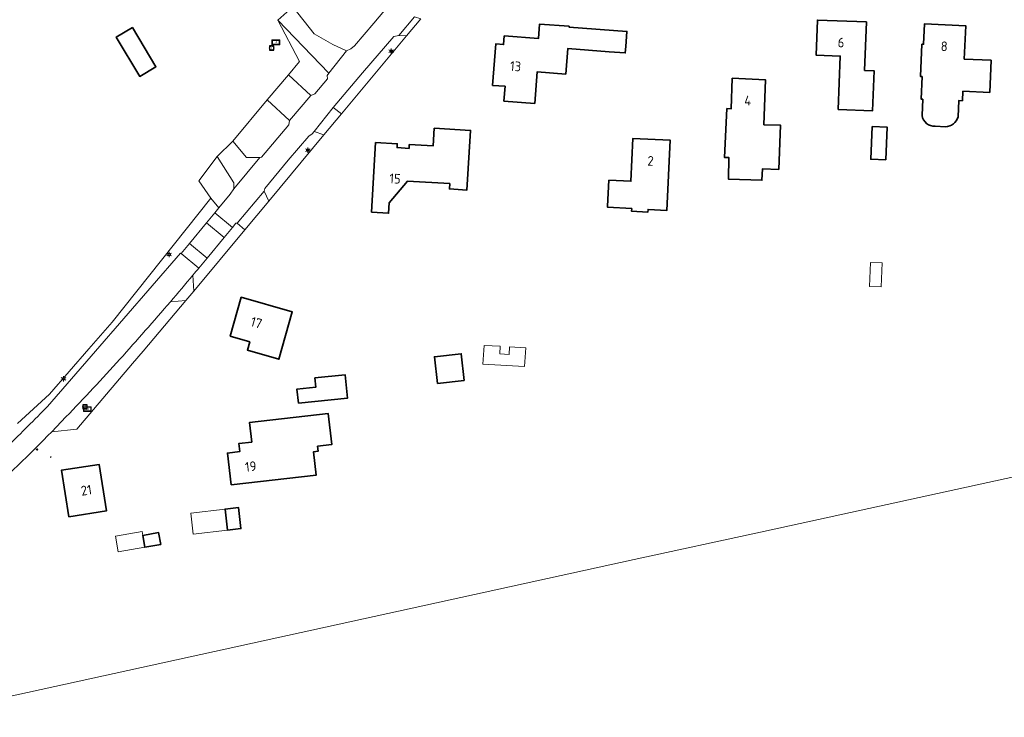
# Model space of a CAD drawing. Header units: metres. Extents: x 140853 to 145288, y 474558 to 480269.
# Tile 168 of 256: x 142886 to 143069, y 477840 to 477969. Entities that reach past the tile are written whole.
import ezdxf
from ezdxf.enums import TextEntityAlignment as Align

# ---------------------------------------------------------------- set-up
doc = ezdxf.new("R2010")
doc.units = ezdxf.units.M
doc.header["$MEASUREMENT"] = 0
for name, color, linetype, lineweight in [('B-WE-GR-BEPLANTING_CULTUUR_BOSPLANTSOEN-G', 90, 'GR-PLANTSOEN', 18), ('B-WE-GR-GRAS_KRUIDENRIJK-G', 80, 'Continuous', 18), ('B-WE-GR-GROENVOORZIENING-G', 80, 'Continuous', 18), ('B-WE-IE-TERREINAFSCHEIDING_KUNSTMATIG_HEKWERK-G', 20, 'IE-TERREINAFSCHEIDING-KUNSTMATIG', 18), ('B-WE-KL-ET_LS_OV_LICHTMAST-S', 190, 'Continuous', 18), ('B-WE-KL-WATER_BRANDLEIDING_PUT-S', 150, 'Continuous', 18), ('B-WE-OG-BEBOUWING-G', 7, 'Continuous', 35), ('B-WE-OG-BEBOUWING_BIJGEBOUW-G', 7, 'Continuous', 18), ('B-WE-OG-BEBOUWING_HUISNUMMER-T18', 10, 'Continuous', 18), ('B-WE-OG-BEBOUWING_LUIFEL-G', 7, 'Continuous', 18), ('B-WE-OG-TERREIN_ERF-G', 7, 'Continuous', 18), ('B-WE-RI-GWA_RIOOLPUT-S', 30, 'Continuous', 18), ('B-WE-RI-TERREINKAST-S', 7, 'Continuous', 18), ('B-WE-VH-ONVERHARD-G', 252, 'Continuous', 18), ('B-WE-VH-VERHARDING_ASFALT-G', 252, 'Continuous', 18), ('B-WE-VH-VERHARDING_BEDRIJFSVLOERPLAAT-G', 252, 'Continuous', 18), ('B-WE-VH-VERHARDING_BETONSTRAATSTEEN-G', 252, 'Continuous', 18), ('B-WE-VH-VERHARDING_HALFVERHARDING_GRIND-G', 252, 'Continuous', 18), ('B-WE-VH-VERHARDING_STRAATBAKSTEEN-G', 252, 'Continuous', 18), ('X-XX-XX-ALGEMEEN-S', 7, 'Continuous', 18)]:
    doc.layers.add(name, color=color, linetype=linetype, lineweight=lineweight)
doc.styles.add('NLCS-ISO', font='txt')
doc.linetypes.add('GR-PLANTSOEN', pattern='A,0,[179,NLCS.shx,S=2,R=0,X=0,Y=0],-4', length=4)
doc.linetypes.add('IE-TERREINAFSCHEIDING-KUNSTMATIG', pattern='A,4,[82,NLCS.shx,S=0.75,R=90,X=0,Y=0],4,-2', length=10)

# ---------------------------------------------------------------- blocks, each defined once
blk = doc.blocks.new('SRI-TERREINKAST-SO')
at = {"ltscale": 0.1}
h = blk.add_hatch(color=256, dxfattribs=at)
h.paths.add_polyline_path([(3.88, 2.14), (-3.37, 2.14), (-3.37, -2.37), (3.88, -2.37)])
h.paths.add_polyline_path([(3.38, 1.64), (-2.87, 1.64), (-2.87, -1.87), (3.38, -1.87)], flags=16)
at = {"flags": 128}
for points in [[(3.88, 2.14), (-3.37, 2.14), (-3.37, -2.37), (3.88, -2.37)], [(3.38, 1.64), (-2.87, 1.64), (-2.87, -1.87), (3.38, -1.87)]]:
    blk.add_lwpolyline(points, close=True, dxfattribs=at)
at = {"style": 'NLCS-ISO'}
blk.add_text('RI', height=1.8, dxfattribs=at).set_placement((-0.87, -0.96))
blk = doc.blocks.new('SIE-WEG_AFVALBAK_TYPE_01')
for radius in [0.25, 0.156]:
    blk.add_circle((0, 0), radius)
blk = doc.blocks.new('B-SIE-WEG_LICHTMAST-SO')
at = {"ltscale": 0.1}
for p, q in [((-1.1, 0.63), (-2.19, 1.27)), ((0, 1.27), (0, 2.53)), ((1.1, 0.63), (2.19, 1.27)), ((-1.1, -0.63), (-2.19, -1.27)), ((0, -1.27), (0, -2.53)), ((1.1, -0.63), (2.19, -1.27))]:
    blk.add_line(p, q, dxfattribs=at)
at = {"flags": 128}
for points in [[(-1.16, 0.5), (1.16, 0.5)], [(-1.16, -0.5), (1.16, -0.5)]]:
    blk.add_lwpolyline(points, dxfattribs=at)
at = {"ltscale": 0.1}
blk.add_circle((0, 0), 1.27, dxfattribs=at)
at = {"style": 'NLCS-ISO'}
blk.add_attdef('TYPE', text='', height=1.8, dxfattribs=at).set_placement((0, 2.53), align=Align.BOTTOM_CENTER)
blk = doc.blocks.new('SRI-PUT_INSPECTIE-SO')
at = {"lineweight": -3, "flags": 128}
blk.add_lwpolyline([(-2, -2), (2, -2), (2, 2), (-2, 2)], close=True, dxfattribs=at)
at = {"lineweight": -3, "ltscale": 1.5}
blk.add_circle((0, 0), 2, dxfattribs=at)
at = {"ltscale": 0.1, "style": 'NLCS-ISO'}
blk.add_text('I', height=2.5, dxfattribs=at).set_placement((0, -0.01), align=Align.MIDDLE_CENTER)
blk = doc.blocks.new('SIE-WEG_STRAATPOT_BRANDKRAAN-SO')
blk.add_ellipse((0, 0), major_axis=(-0.729, 0), ratio=0.685994)
at = {"style": 'NLCS-ISO'}
blk.add_text('BR', height=0.4, dxfattribs=at).set_placement((-0.3, -0.15))

msp = doc.modelspace()

# ---------------------------------------------------------------- linework, layer by layer
at = {"layer": 'B-WE-GR-BEPLANTING_CULTUUR_BOSPLANTSOEN-G', "ltscale": 0.2, "flags": 128}
msp.add_lwpolyline([(143486.384, 478172.812), (143480.556, 478175.008), (143379.222, 478198.307), (143238.925, 478241.405), (143229.36, 478235.529), (143287.716, 478217.565), (143265.756, 478144.143), (143188.365, 478170.998), (143178.556, 478121.189), (143153.844, 478128.445), (143169.081, 478207.615), (143163.037, 478205.437), (143145.191, 478199.744), (143127.145, 478194.718), (143113.357, 478191.522), (143099.492, 478188.675), (143088.475, 478186.673), (143077.638, 478149.747), (143233.477, 478102.471), (143236.543, 478101.541), (143221.656, 477979.844), (143165.504, 477981.586), (143164.371, 477981.621), (143164.371, 477981.173), (143164.28, 477980.197), (143164.149, 477974.953), (143194.22, 477974.203), (143267.163, 477974.079), (143306.769, 477974.011), (143311.679, 477956.369), (143308.475, 477950.477), (143264.976, 477937.496), (143173.431, 477910.177), (143129.555, 477897.083), (143023.446, 477873.939), (143000, 477868.825), (142869.03, 477840.139), (142862.913, 477861.758), (142861.399, 477859.863), (142836.238, 477836.363), (142833.866, 477834.373), (142831.25, 477832.067), (142829.851, 477830.701), (142828.618, 477829.372), (142820.497, 477822.648), (142811.879, 477815.645), (142807.761, 477812.173), (142784.53, 477792.86), (142779.547, 477788.654), (142772.278, 477782.591), (142769.836, 477780.487), (142763.413, 477774.207), (142754.289, 477765.378), (142748.126, 477759.218), (142747.786, 477758.878), (142739.43, 477750), (142722.704, 477731.031), (142719.61, 477727.659), (142718, 477726.179), (142718.649, 477724.85), (142719.298, 477723.325), (142715.93, 477719.474), (142714.762, 477720.586), (142713.282, 477720.939), (142709.647, 477716.847), (142681.113, 477681.769), (142679.247, 477679.381), (142665.07, 477660.215), (142663.896, 477664.421), (142663.303, 477663.673), (142667.946, 477640.834), (142681.216, 477619.6), (142681.216, 477619.6, 0.0763381), (142741.403, 477561.144), (142741.403, 477561.144, 0.2367689), (142774.215, 477555.709), (142774.215, 477555.709), (142789.805, 477560.918), (142816.748, 477570.782), (142816.748, 477570.782, -0.0441848), (142836.692, 477575.559), (142836.692, 477575.559), (142854.479, 477581.163), (142854.479, 477581.163, 0.0429709), (142857.142, 477582.469), (142857.142, 477582.469), (142860.17, 477584.57), (142864.83, 477587.241), (142869.049, 477589.621), (142873.877, 477591.896), (142882.254, 477595.792), (142890.178, 477599.342), (142895.092, 477601.51), (142902.261, 477604.314), (142908.328, 477606.825), (142912.339, 477608.449), (142921.363, 477611.941), (142943.073, 477620.901), (142964.135, 477630.016), (142978.274, 477635.825), (142979.628, 477636.417), (142981.685, 477637.453), (142998.294, 477646.097), (143000, 477646.905), (143013.134, 477653.103), (143019.392, 477656.289), (143039.007, 477666.221), (143051.332, 477672.337), (143064.046, 477678.815), (143074.15, 477683.915), (143083.766, 477688.602), (143092.142, 477692.901), (143110.335, 477701.891), (143119.799, 477706.622), (143127.196, 477710.242), (143131.586, 477712.322), (143143.29, 477717.419), (143151.241, 477720.905), (143157.655, 477723.946), (143168.1, 477729.307), (143175.689, 477733.182), (143194.419, 477742.589), (143208.957, 477750), (143211.403, 477751.247), (143218.663, 477753.845), (143228.868, 477756.7), (143230.493, 477757.108), (143234.403, 477757.823), (143243.187, 477758.696), (143245.625, 477758.851), (143248.774, 477758.804), (143255.63, 477758.202), (143258.576, 477758.002), (143260.912, 477757.699), (143262.944, 477757.346), (143266.854, 477756.893), (143270.969, 477756.034), (143274.626, 477755.378), (143280.162, 477754.266), (143280.162, 477754.266, 0.0750108), (143305.758, 477753.43), (143305.758, 477753.43), (143316.016, 477754.508), (143321.957, 477755.225), (143325.46, 477755.839), (143328.507, 477756.4), (143332.213, 477757.725), (143335.208, 477758.591), (143337.391, 477759.61), (143339.828, 477760.171), (143343.636, 477761.699), (143344.905, 477762.106), (143346.276, 477762.615), (143349.27, 477764.396), (143349.27, 477764.396, -0.0469972), (143350.945, 477765.617), (143350.945, 477765.617, -0.0659339), (143353.585, 477766.737), (143353.585, 477766.737), (143356.021, 477768.162), (143361.113, 477770.429), (143365.921, 477772.185), (143365.921, 477772.185, 0.0379722), (143366.784, 477772.542), (143366.784, 477772.542, 0.0413559), (143367.393, 477772.897), (143367.393, 477772.897, -0.0282897), (143368.306, 477773.507), (143368.306, 477773.507, -0.0713289), (143370.185, 477774.221), (143370.185, 477774.221), (143378.358, 477777.226), (143380.236, 477778.193), (143384.45, 477779.568), (143388.468, 477781.345), (143390.643, 477782.368), (143390.643, 477782.368, -0.0420375), (143392.115, 477783.182), (143392.115, 477783.182, -0.0471207), (143393.537, 477783.691), (143393.537, 477783.691, 0.0559923), (143394.908, 477784.15), (143394.908, 477784.15, 0.0765349), (143396.226, 477785.067), (143396.226, 477785.067), (143398.258, 477786.033), (143400.542, 477787.254), (143403.689, 477788.883), (143407.597, 477791.223), (143412.775, 477794.073), (143423.233, 477797.893), (143428.666, 477798.915), (143432.526, 477799.809), (143421.062, 477817.531), (143419.931, 477823.485), (143421.135, 477832.436), (143430.088, 477851.734), (143401.919, 477848.604), (143393.777, 477849.819), (143389.892, 477850.94), (143387.534, 477852.134), (143376.463, 477867.558), (143365.196, 477887.238), (143362.684, 477892.688), (143362.49, 477898.689), (143366.336, 477913.105), (143370.628, 477929.418), (143385.989, 477987.38), (143399.518, 477994.611), (143410.074, 477999.93), (143410.159, 478000), (143421.478, 478009.286), (143421.421, 478015.306), (143426.322, 478015.562), (143426.295, 478021.819), (143434.734, 478021.93), (143434.702, 478025.135), (143434.649, 478039.135), (143468.819, 478039.264), (143475.785, 478047.073), (143475.785, 478047.073, -0.0218076), (143481.897, 478053.615), (143481.897, 478053.615, -0.0929516), (143491.112, 478060.84), (143491.112, 478060.84), (143500, 478065.054), (143508.655, 478068.751), (143517.803, 478072.434), (143528.765, 478076.309), (143536.372, 478078.727), (143536.372, 478078.727, -0.013226), (143552.161, 478083.234), (143552.161, 478083.234), (143546.504, 478115.85), (143549.746, 478115.709), (143552.318, 478105.273), (143570.075, 478109.451), (143569.553, 478112.127), (143567.23, 478131.373), (143545.713, 478130.441), (143540.501, 478149.817), (143563.045, 478154.87), (143559.267, 478182.079), (143500, 478173.977), (143487.662, 478172.29), (143486.384, 478172.812)], format="xyb", close=True, dxfattribs=at)
at = {"layer": 'B-WE-GR-GRAS_KRUIDENRIJK-G', "ltscale": 0.2, "flags": 128}
msp.add_lwpolyline([(142946.485, 477963.312), (142947.295, 477963.74), (142947.988, 477964.286), (142951.597, 477968.493), (142955.572, 477973.28), (142955.774, 477974.274), (142956.253, 477974.995), (142952.994, 477979.707), (142951.03, 477983.879), (142936.551, 477971.52), (142940.526, 477966.481), (142943.948, 477964.488), (142946.485, 477963.312)], close=True, dxfattribs=at)
at = {"layer": 'B-WE-GR-GROENVOORZIENING-G', "ltscale": 0.2, "flags": 128}
for points in [[(142937.798, 477961.35), (142935.703, 477958.872), (142939.896, 477955.043), (142940.625, 477955.381), (142943.001, 477958.118), (142942.907, 477958.766), (142943.228, 477959.21), (142933.771, 477969.035), (142937.798, 477961.35)], [(142956.21, 477966.213), (142955.337, 477965.995), (142949.481, 477959.245), (142944.031, 477952.817), (142945.601, 477951.648), (142957.666, 477966.111), (142956.21, 477966.213)], [(142935.941, 477950.372), (142931.734, 477954.212), (142925.374, 477946.589), (142927.896, 477943.504), (142930.389, 477943.548), (142930.715, 477943.614), (142935.785, 477949.571), (142935.941, 477950.372)], [(142942.316, 477947.71), (142940.522, 477948.352), (142940.112, 477947.93), (142939.532, 477947.499), (142935.69, 477943.004), (142931.323, 477937.76), (142931.192, 477937.273), (142932.077, 477935.436), (142942.316, 477947.71)], [(142925.583, 477937.723), (142925.574, 477938.83), (142922.436, 477943.699), (142919.051, 477939.185), (142921.303, 477935.996), (142922.794, 477934.187), (142924.859, 477936.702), (142925.583, 477937.723)]]:
    msp.add_lwpolyline(points, close=True, dxfattribs=at)
msp.add_lwpolyline([(142883.551, 477889.939, 0.0059839), (142890.929, 477897.267), (142890.929, 477897.267), (142899.872, 477907.567), (142915.673, 477925.767), (142915.789, 477925.671), (142917.314, 477927.525), (142920.501, 477931.378), (142922.016, 477933.24), (142922.794, 477934.187), (142921.303, 477935.996), (142902.931, 477912.923), (142898.637, 477907.987), (142891.324, 477899.581), (142885.346, 477894.125)], format="xyb", dxfattribs=at)
for points in [[(142927.592, 477930.061), (142926.187, 477931.304), (142925.955, 477931.302), (142925.296, 477930.537), (142923.771, 477928.684), (142920.596, 477924.825), (142919.071, 477922.971), (142919.071, 477922.971, 0.0161676), (142917.952, 477921.677), (142917.952, 477921.677), (142918.119, 477918.705), (142927.592, 477930.061)], [(142904.378, 477906.039, -0.0064614), (142894.358, 477895.313), (142894.358, 477895.313), (142891.72, 477892.579), (142896.393, 477893.02), (142906.717, 477905.235), (142908.692, 477907.572), (142916.66, 477916.982), (142913.776, 477916.732), (142913.776, 477916.732, -0.0062183), (142904.378, 477906.039)]]:
    msp.add_lwpolyline(points, format="xyb", close=True, dxfattribs=at)
at = {"layer": 'B-WE-IE-TERREINAFSCHEIDING_KUNSTMATIG_HEKWERK-G', "ltscale": 0.2, "flags": 128}
for points in [[(142933.771, 477969.035), (142937.798, 477961.35)], [(142960.296, 477969.287), (142957.666, 477966.111)], [(142945.601, 477951.648), (142957.666, 477966.111)], [(142937.798, 477961.35), (142935.703, 477958.872)], [(142931.734, 477954.212), (142925.374, 477946.589)], [(142932.077, 477935.436), (142942.316, 477947.71)], [(142922.436, 477943.699), (142919.051, 477939.185), (142921.303, 477935.996)], [(142921.303, 477935.996), (142902.931, 477912.923), (142898.637, 477907.987)], [(142927.592, 477930.061), (142932.077, 477935.436)], [(142918.119, 477918.705), (142927.592, 477930.061)], [(142918.119, 477918.705), (142916.66, 477916.982)], [(142916.66, 477916.982), (142908.692, 477907.572)], [(142898.637, 477907.987), (142891.324, 477899.581), (142885.346, 477894.125)], [(142908.692, 477907.572), (142906.717, 477905.235)], [(142906.717, 477905.235), (142896.393, 477893.02)]]:
    msp.add_lwpolyline(points, dxfattribs=at)
at = {"layer": 'B-WE-OG-BEBOUWING-G', "ltscale": 0.2, "flags": 128}
for points in [[(142998.424, 477964.125), (142998.636, 477966.947), (142987.885, 477967.751), (142987.896, 477967.901), (142982.391, 477968.311), (142982.191, 477965.629), (142975.829, 477966.103), (142975.71, 477964.507), (142974.244, 477964.617), (142973.669, 477956.932), (142975.983, 477956.759), (142975.777, 477954.017), (142981.501, 477953.588), (142981.938, 477959.422), (142987.273, 477959.023), (142987.627, 477963.76), (142995.345, 477963.182), (142998.337, 477962.958), (142998.424, 477964.125)], [(143042.807, 477959.703), (143043.15, 477968.707), (143034.047, 477969.054), (143033.798, 477962.539), (143038.295, 477962.367), (143037.917, 477952.464), (143044.312, 477952.22), (143044.576, 477959.635), (143042.807, 477959.703)], [(142906.711, 477967.675), (142903.712, 477965.872), (142908.09, 477958.587), (142911.09, 477960.39), (142906.711, 477967.675)], [(143017.183, 477952.606), (143016.76, 477943.536), (143017.589, 477943.505), (143017.519, 477939.505), (143023.745, 477939.289), (143023.819, 477941.408), (143026.857, 477941.302), (143027.212, 477949.516), (143024.103, 477949.624), (143024.393, 477957.969), (143018.219, 477958.253), (143018.022, 477952.576), (143017.183, 477952.606)], [(142951.156, 477933.371), (142954.34, 477933.181), (142954.454, 477935.087), (142957.873, 477939.143), (142965.689, 477938.676), (142965.629, 477937.678), (142968.903, 477937.482), (142969.566, 477948.562), (142962.808, 477948.966), (142962.611, 477945.672), (142958.179, 477945.937), (142958.136, 477945.219), (142955.91, 477945.352), (142955.953, 477946.07), (142951.93, 477946.311), (142951.156, 477933.371)], [(143044.199, 477949.262), (143043.969, 477943.207), (143046.767, 477943.1), (143046.999, 477949.183), (143044.199, 477949.262)], [(142995.293, 477939.289), (142995.057, 477934.485), (142995.047, 477934.275), (142999.52, 477934.039), (142999.496, 477933.539), (143002.552, 477933.39), (143002.577, 477933.89), (143006.069, 477933.693), (143006.704, 477946.721), (142999.762, 477947.06), (142999.388, 477939.097), (142995.293, 477939.289)], [(142924.869, 477910.322), (142928.521, 477909.273), (142928.08, 477907.735), (142933.943, 477906.052), (142936.418, 477914.853), (142926.951, 477917.572), (142924.869, 477910.322)], [(142963.406, 477901.54), (142968.375, 477902.095), (142967.827, 477907.059), (142962.857, 477906.51), (142963.406, 477901.54)], [(142937.567, 477897.867), (142946.715, 477898.833), (142946.259, 477903.155), (142940.64, 477902.562), (142940.82, 477900.871), (142937.289, 477900.498), (142937.567, 477897.867)], [(142925.081, 477882.687), (142940.88, 477884.51), (142940.381, 477888.852), (142941.225, 477888.949), (142941.118, 477889.882), (142943.751, 477890.185), (142943.087, 477895.967), (142928.483, 477894.29), (142928.883, 477890.655), (142926.489, 477890.372), (142926.666, 477888.873), (142924.382, 477888.603), (142925.081, 477882.687)], [(142894.868, 477876.772), (142901.864, 477877.861), (142900.517, 477886.511), (142893.521, 477885.422), (142894.868, 477876.772)], [(142924.389, 477874.292), (142926.882, 477874.58), (142926.432, 477878.484), (142923.938, 477878.196), (142924.389, 477874.292)], [(142911.965, 477871.605), (142911.59, 477873.824), (142908.632, 477873.324), (142909.007, 477871.106), (142911.965, 477871.605)]]:
    msp.add_lwpolyline(points, close=True, dxfattribs=at)
msp.add_lwpolyline([(143060.189, 477951.055), (143060.324, 477954.092), (143061.014, 477954.062), (143061.093, 477955.84), (143066.078, 477955.618), (143066.344, 477961.602), (143061.357, 477961.824), (143061.631, 477968.008), (143053.952, 477968.348), (143053.784, 477964.552), (143053.484, 477964.565), (143053.218, 477958.561), (143053.518, 477958.548), (143053.333, 477954.372), (143053.633, 477954.358), (143053.498, 477951.311), (143053.498, 477951.311, 0.3742586), (143055.958, 477949.322), (143055.958, 477949.322), (143057.857, 477949.246), (143057.857, 477949.246, 0.3377904), (143060.189, 477951.055)], format="xyb", close=True, dxfattribs=at)
at = {"layer": 'B-WE-OG-BEBOUWING_BIJGEBOUW-G', "ltscale": 0.2, "flags": 128}
for points in [[(143043.92, 477924.025), (143043.737, 477919.567), (143045.875, 477919.479), (143046.058, 477923.937), (143043.92, 477924.025)], [(142975.075, 477908.442), (142972.08, 477908.616), (142971.877, 477905.122), (142979.614, 477904.673), (142979.817, 477908.167), (142976.822, 477908.341), (142976.741, 477906.943), (142974.994, 477907.045), (142975.075, 477908.442)]]:
    msp.add_lwpolyline(points, close=True, dxfattribs=at)
at = {"layer": 'B-WE-OG-BEBOUWING_LUIFEL-G', "ltscale": 0.2, "flags": 128}
for points in [[(142924.389, 477874.292), (142923.938, 477878.196), (142917.57, 477877.461), (142918.021, 477873.557), (142924.389, 477874.292)], [(142908.632, 477873.324), (142908.516, 477874.014), (142903.586, 477873.182), (142904.077, 477870.274), (142909.007, 477871.106), (142908.632, 477873.324)]]:
    msp.add_lwpolyline(points, close=True, dxfattribs=at)
at = {"layer": 'B-WE-OG-TERREIN_ERF-G', "ltscale": 0.2, "flags": 128}
for points in [[(142885.346, 477894.125), (142891.324, 477899.581), (142898.637, 477907.987), (142902.931, 477912.923), (142921.303, 477935.996), (142919.051, 477939.185), (142922.436, 477943.699), (142925.374, 477946.589), (142931.734, 477954.212), (142935.703, 477958.872), (142937.798, 477961.35), (142933.771, 477969.035), (142936.551, 477971.52)], [(143053.498, 477951.311), (143053.633, 477954.358), (143053.333, 477954.372), (143053.518, 477958.548), (143053.218, 477958.561), (143053.484, 477964.565), (143053.784, 477964.552), (143053.952, 477968.348), (143061.631, 477968.008), (143061.357, 477961.824), (143066.344, 477961.602), (143066.078, 477955.618), (143061.093, 477955.84), (143061.014, 477954.062), (143060.324, 477954.092), (143060.189, 477951.055)], [(143057.857, 477949.246), (143055.958, 477949.322)], [(142869.03, 477840.139), (143000, 477868.825), (143023.446, 477873.939), (143129.555, 477897.083), (143173.431, 477910.177)]]:
    msp.add_lwpolyline(points, dxfattribs=at)
for points in [[(142960.296, 477969.287), (142957.666, 477966.111), (142945.601, 477951.648), (142942.316, 477947.71), (142932.077, 477935.436), (142927.592, 477930.061), (142918.119, 477918.705), (142916.66, 477916.982), (142908.692, 477907.572), (142906.717, 477905.235), (142896.393, 477893.02), (142891.72, 477892.579), (142891.72, 477892.579, -0.0135345), (142878.971, 477880.206)], [(143055.958, 477949.322, -0.3742586), (143053.498, 477951.311)], [(143060.189, 477951.055, -0.3377904), (143057.857, 477949.246)]]:
    msp.add_lwpolyline(points, format="xyb", dxfattribs=at)
for points in [[(142975.829, 477966.103), (142982.191, 477965.629), (142982.391, 477968.311), (142987.896, 477967.901), (142987.885, 477967.751), (142998.636, 477966.947), (142998.424, 477964.125), (142998.337, 477962.958), (142995.345, 477963.182), (142987.627, 477963.76), (142987.273, 477959.023), (142981.938, 477959.422), (142981.501, 477953.588), (142975.777, 477954.017), (142975.983, 477956.759), (142973.669, 477956.932), (142974.244, 477964.617), (142975.71, 477964.507), (142975.829, 477966.103)], [(143042.807, 477959.703), (143044.576, 477959.635), (143044.312, 477952.22), (143037.917, 477952.464), (143038.295, 477962.367), (143033.798, 477962.539), (143034.047, 477969.054), (143043.15, 477968.707), (143042.807, 477959.703)], [(142906.711, 477967.675), (142911.09, 477960.39), (142908.09, 477958.587), (142903.712, 477965.872), (142906.711, 477967.675)], [(143017.183, 477952.606), (143018.022, 477952.576), (143018.219, 477958.253), (143024.393, 477957.969), (143024.103, 477949.624), (143027.212, 477949.516), (143026.857, 477941.302), (143023.819, 477941.408), (143023.745, 477939.289), (143017.519, 477939.505), (143017.589, 477943.505), (143016.76, 477943.536), (143017.183, 477952.606)], [(142951.156, 477933.371), (142951.93, 477946.311), (142955.953, 477946.07), (142955.91, 477945.352), (142958.136, 477945.219), (142958.179, 477945.937), (142962.611, 477945.672), (142962.808, 477948.966), (142969.566, 477948.562), (142968.903, 477937.482), (142965.629, 477937.678), (142965.689, 477938.676), (142957.873, 477939.143), (142954.454, 477935.087), (142954.34, 477933.181), (142951.156, 477933.371)], [(143044.199, 477949.262), (143046.999, 477949.183), (143046.767, 477943.1), (143043.969, 477943.207), (143044.199, 477949.262)], [(143006.069, 477933.693), (143002.577, 477933.89), (143002.552, 477933.39), (142999.496, 477933.539), (142999.52, 477934.039), (142995.047, 477934.275), (142995.057, 477934.485), (142995.293, 477939.289), (142999.388, 477939.097), (142999.762, 477947.06), (143006.704, 477946.721), (143006.069, 477933.693)], [(142924.869, 477910.322), (142926.951, 477917.572), (142936.418, 477914.853), (142933.943, 477906.052), (142928.08, 477907.735), (142928.521, 477909.273), (142924.869, 477910.322)], [(142963.406, 477901.54), (142962.857, 477906.51), (142967.827, 477907.059), (142968.375, 477902.095), (142963.406, 477901.54)], [(142937.567, 477897.867), (142937.289, 477900.498), (142940.82, 477900.871), (142940.64, 477902.562), (142946.259, 477903.155), (142946.715, 477898.833), (142937.567, 477897.867)], [(142925.081, 477882.687), (142924.382, 477888.603), (142926.666, 477888.873), (142926.489, 477890.372), (142928.883, 477890.655), (142928.483, 477894.29), (142943.087, 477895.967), (142943.751, 477890.185), (142941.118, 477889.882), (142941.225, 477888.949), (142940.381, 477888.852), (142940.88, 477884.51), (142925.081, 477882.687)], [(142894.868, 477876.772), (142893.521, 477885.422), (142900.517, 477886.511), (142901.864, 477877.861), (142894.868, 477876.772)], [(142923.938, 477878.196), (142926.432, 477878.484), (142926.882, 477874.58), (142924.389, 477874.292), (142923.938, 477878.196)], [(142908.632, 477873.324), (142911.59, 477873.824), (142911.965, 477871.605), (142909.007, 477871.106), (142908.632, 477873.324)]]:
    msp.add_lwpolyline(points, close=True, dxfattribs=at)
at = {"layer": 'B-WE-VH-ONVERHARD-G', "ltscale": 0.2, "flags": 128}
msp.add_lwpolyline([(142918.119, 477918.705), (142917.952, 477921.677), (142917.952, 477921.677, -0.0031846), (142913.776, 477916.732), (142913.776, 477916.732), (142916.66, 477916.982), (142918.119, 477918.705)], format="xyb", close=True, dxfattribs=at)
at = {"layer": 'B-WE-VH-VERHARDING_ASFALT-G', "ltscale": 0.2, "flags": 128}
msp.add_lwpolyline([(142955.572, 477973.28), (142951.597, 477968.493), (142947.988, 477964.286), (142947.295, 477963.74), (142946.485, 477963.312), (142943.228, 477959.21), (142942.907, 477958.766), (142943.001, 477958.118), (142940.625, 477955.381), (142939.896, 477955.043), (142935.941, 477950.372), (142935.785, 477949.571), (142930.715, 477943.614), (142930.389, 477943.548), (142925.583, 477937.723), (142924.859, 477936.702), (142922.794, 477934.187), (142922.016, 477933.24), (142925.296, 477930.537), (142925.955, 477931.302), (142926.187, 477931.304), (142931.192, 477937.273), (142931.323, 477937.76), (142935.69, 477943.004), (142939.532, 477947.499), (142940.112, 477947.93), (142940.522, 477948.352), (142944.031, 477952.817), (142944.031, 477952.817), (142949.481, 477959.245), (142955.337, 477965.995), (142956.21, 477966.213), (142959.174, 477969.676)], dxfattribs=at)
msp.add_lwpolyline([(142878.971, 477880.206, 0.0135345), (142891.72, 477892.579), (142891.72, 477892.579), (142894.358, 477895.313), (142894.358, 477895.313, 0.0064614), (142904.378, 477906.039), (142904.378, 477906.039, 0.0062183), (142913.776, 477916.732), (142913.776, 477916.732, 0.0031846), (142917.952, 477921.677), (142917.952, 477921.677, -0.0161676), (142919.071, 477922.971), (142919.071, 477922.971), (142915.789, 477925.671), (142915.673, 477925.767), (142899.872, 477907.567), (142890.929, 477897.267), (142890.929, 477897.267, -0.0059839), (142883.551, 477889.939)], format="xyb", dxfattribs=at)
at = {"layer": 'B-WE-VH-VERHARDING_BEDRIJFSVLOERPLAAT-G', "ltscale": 0.2, "flags": 128}
for points in [[(142923.771, 477928.684), (142925.296, 477930.537), (142922.016, 477933.24), (142920.501, 477931.378), (142923.771, 477928.684)], [(142917.314, 477927.525), (142915.789, 477925.671), (142919.071, 477922.971), (142920.596, 477924.825), (142917.314, 477927.525)]]:
    msp.add_lwpolyline(points, close=True, dxfattribs=at)
at = {"layer": 'B-WE-VH-VERHARDING_BETONSTRAATSTEEN-G', "ltscale": 0.2, "flags": 128}
for points in [[(142925.374, 477946.589), (142922.436, 477943.699), (142925.574, 477938.83), (142925.583, 477937.723), (142930.389, 477943.548), (142927.896, 477943.504), (142925.374, 477946.589)], [(142920.501, 477931.378), (142917.314, 477927.525), (142920.596, 477924.825), (142923.771, 477928.684), (142920.501, 477931.378)]]:
    msp.add_lwpolyline(points, close=True, dxfattribs=at)
at = {"layer": 'B-WE-VH-VERHARDING_HALFVERHARDING_GRIND-G', "ltscale": 0.2, "flags": 128}
for points in [[(142936.551, 477971.52), (142933.771, 477969.035), (142943.228, 477959.21), (142946.485, 477963.312), (142943.948, 477964.488), (142940.526, 477966.481), (142936.551, 477971.52)], [(142931.734, 477954.212), (142935.941, 477950.372), (142939.896, 477955.043), (142935.703, 477958.872), (142931.734, 477954.212)], [(142926.187, 477931.304), (142927.592, 477930.061), (142932.077, 477935.436), (142931.192, 477937.273), (142926.187, 477931.304)]]:
    msp.add_lwpolyline(points, close=True, dxfattribs=at)
at = {"layer": 'B-WE-VH-VERHARDING_STRAATBAKSTEEN-G', "ltscale": 0.2, "flags": 128}
for points in [[(142959.174, 477969.676), (142956.21, 477966.213), (142957.666, 477966.111), (142960.296, 477969.287), (142959.174, 477969.676)], [(142940.522, 477948.352), (142942.316, 477947.71), (142945.601, 477951.648), (142944.031, 477952.817), (142940.522, 477948.352)]]:
    msp.add_lwpolyline(points, close=True, dxfattribs=at)

# ---------------------------------------------------------------- block references
at = {"layer": 'B-WE-KL-ET_LS_OV_LICHTMAST-S', "xscale": 0.2, "yscale": 0.2, "zscale": 0.2}
for p in [(142954.822, 477963.265), (142939.344, 477944.894), (142913.529, 477925.509), (142893.899, 477902.397)]:
    msp.add_blockref('B-SIE-WEG_LICHTMAST-SO', p, dxfattribs=at)
at = {"layer": 'B-WE-KL-WATER_BRANDLEIDING_PUT-S', "xscale": 0.2, "yscale": 0.2, "zscale": 0.2}
msp.add_blockref('SIE-WEG_STRAATPOT_BRANDKRAAN-SO', (142888.979, 477889.266), dxfattribs=at)
at = {"layer": 'B-WE-RI-GWA_RIOOLPUT-S', "xscale": 0.2, "yscale": 0.2, "zscale": 0.2}
for p in [(142932.598, 477963.852), (142897.897, 477897.2)]:
    msp.add_blockref('SRI-PUT_INSPECTIE-SO', p, dxfattribs=at)
at = {"layer": 'B-WE-RI-TERREINKAST-S', "xscale": 0.2, "yscale": 0.2, "zscale": 0.2}
for p in [(142933.332, 477964.96), (142898.277, 477896.802)]:
    msp.add_blockref('SRI-TERREINKAST-SO', p, dxfattribs=at)
at = {"layer": 'X-XX-XX-ALGEMEEN-S', "xscale": 0.2, "yscale": 0.2, "zscale": 0.2}
msp.add_blockref('SIE-WEG_AFVALBAK_TYPE_01', (142891.537, 477887.866), dxfattribs=at)

# ---------------------------------------------------------------- texts
at = {"layer": 'B-WE-OG-BEBOUWING_HUISNUMMER-T18', "style": 'NLCS-ISO'}
for s, rotation, p in [('6', 357.8, (143038.446, 477964.883)), ('8', 357.5, (143057.615, 477964.182)), ('13', 355.7, (142977.945, 477960.476)), ('4', 357.4, (143021.122, 477954.115)), ('2', 357.2, (143003.037, 477942.895)), ('15', 356.6, (142955.536, 477939.603)), ('17', 344, (142929.755, 477912.843)), ('19', 6.7, (142928.704, 477886.115)), ('21', 8.9, (142898.147, 477881.713))]:
    msp.add_text(s, height=1.8, rotation=rotation, dxfattribs=at).set_placement(p, align=Align.MIDDLE_CENTER)

doc.saveas('drawing.dxf')
